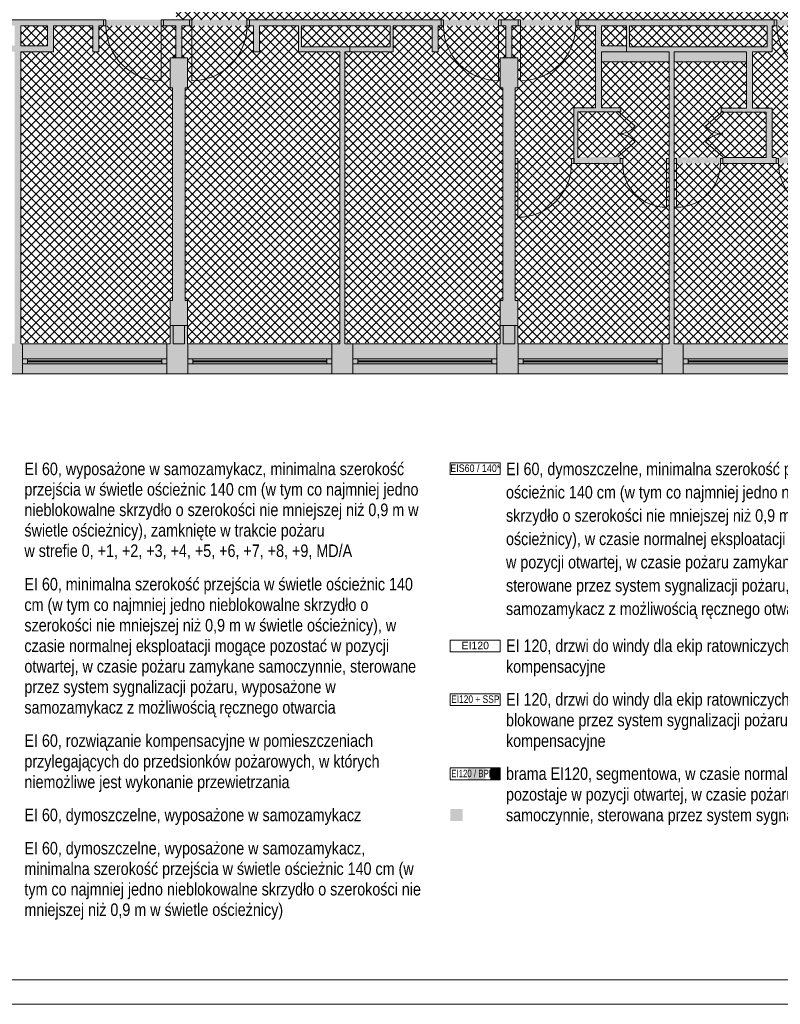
# Paper-space layout 'AP-04 STREFY POŻAROWE I EWAKUACJA - PIĘTRO 2' of a CAD drawing. Header units: millimetres. Extents: x 0 to 594, y 0 to 450.
# Tile 4 of 20: x 241 to 393, y 0 to 197. Entities that reach past the tile are written whole.
import ezdxf
from ezdxf.xclip import XClip

# ---------------------------------------------------------------- set-up
doc = ezdxf.new("R2010")
doc.units = ezdxf.units.MM
doc.header["$MEASUREMENT"] = 0
doc.header["$XCLIPFRAME"] = 0
for name, color, linetype, lineweight in [('A_Arkusz_Nr_pióra__1', 7, 'Continuous', 20), ('A_niewidoczne_Nr_pióra__1', 7, 'Continuous', 20), ('A_podkład_Nr_pióra__2', 8, 'Continuous', 13), ('A_ppoż proj_Nr_pióra__1', 7, 'Continuous', 20), ('A_ppoż proj_Nr_pióra__3', 30, 'Continuous', 13), ('A_ppoż proj_Nr_pióra__81', 2, 'Continuous', 5)]:
    doc.layers.add(name, color=color, linetype=linetype, lineweight=lineweight)
doc.layers.add('A_podkład_Nr_pióra__254', color=7, linetype='Continuous', lineweight=5, true_color=0xfdfdfd)
doc.layers.add('A_ppoż proj_Nr_pióra__151', color=7, linetype='Continuous', lineweight=5, true_color=0x65cbfe)
doc.layers.add('A_podrys', color=7, linetype='Continuous')
doc.styles.add('STYL_AUTOMATYCZNY_1', font='arial.ttf')
doc.styles.add('STYL_AUTOMATYCZNY_2', font='ARIALN.TTF')
doc.styles.add('STYL_AUTOMATYCZNY_7', font='arial.ttf', dxfattribs={"width": 0.75})
doc.styles.add('STYL_AUTOMATYCZNY_8', font='arial.ttf', dxfattribs={"width": 0.85})
doc.styles.add('STYL_AUTOMATYCZNY_9', font='arial.ttf', dxfattribs={"width": 0.8})
pattern_1 = [(45, (-1568.3366, -187.2734), (-0.9192388, 0.9192388), []), (135, (-1568.3366, -187.2734), (0.9192388, 0.9192388), [])]

# ---------------------------------------------------------------- blocks, each defined once
blk = doc.blocks.new('Rysunek_1_1', base_point=(-1568.34, -187.27))
at = {"layer": 'A_podkład_Nr_pióra__254', "linetype": 'Continuous', "lineweight": 5, "true_color": 0xfdfdfd}
h = blk.add_hatch(color=7, dxfattribs=at)
h.paths.add_polyline_path([(70.72, 355.07), (70.72, 283.67), (70.72, 257.44), (70.72, 223.5), (70.72, 195.59), (70.72, 126.07), (217.41, 126.07), (540.37, 126.07), (540.37, 196.87), (540.37, 223.5), (540.37, 257.17), (540.37, 285.62), (540.37, 355.07), (403.22, 355.07), (374.77, 355.07), (290.59, 355.07), (204.52, 355.07), (204.52, 349.07), (205.22, 349.07), (205.22, 283.67), (273.46, 283.67), (535.27, 283.67), (535.27, 260.17), (500.47, 260.17), (500.47, 263.27), (487.44, 263.27), (487.44, 260.17), (472.72, 260.17), (472.72, 263.27), (471.72, 263.27), (450.67, 263.27), (403.22, 263.27), (403.22, 219.27), (403.22, 217.47), (472.72, 217.47), (472.72, 220.5), (487.32, 220.5), (487.32, 217.4), (500.47, 217.4), (500.47, 220.5), (535.27, 220.5), (535.27, 196.88), (272.46, 196.87), (272.46, 196.88), (247.97, 196.88), (208.72, 196.88), (208.72, 196.87), (205.22, 196.87), (205.22, 192.44), (175.37, 192.44), (175.37, 196.79), (175.37, 196.87), (171.17, 196.87), (171.17, 196.79), (76.72, 196.79), (76.72, 216.77), (78.32, 216.77), (78.32, 217.97), (124.67, 217.97), (124.67, 220.5), (123.47, 220.5), (123.47, 218.77), (113.12, 218.77), (113.12, 220.5), (123.47, 220.5), (124.67, 220.5), (124.67, 223.5), (139.27, 223.5), (139.27, 219.8), (144.27, 219.8), (144.27, 223.5), (144.27, 223.92), (165.87, 223.92), (168.66, 223.92), (168.66, 219.8), (168.67, 216.57), (171.17, 216.57), (171.17, 220.5), (171.17, 224), (171.17, 225.62), (170.17, 225.62), (170.17, 225.12), (165.87, 225.12), (165.87, 234.52), (170.17, 234.52), (170.17, 232.62), (171.17, 232.62), (171.17, 236.02), (170.17, 236.02), (170.17, 235.52), (165.87, 235.52), (165.87, 256.09), (170.17, 256.09), (170.17, 250.02), (171.17, 250.02), (171.17, 283.67), (174.17, 283.67), (175.37, 283.67), (175.37, 349.07), (175.72, 349.07), (175.72, 355.07), (173.77, 355.07), (173.77, 356.17), (173.77, 357.77), (173.77, 364.12), (173.77, 373.6), (173.77, 382.62), (173.77, 383.07), (173.77, 383.87), (172.52, 383.87), (167.77, 383.87), (143.27, 383.87), (143.27, 388.37), (167.37, 388.37), (170.97, 388.37), (171.87, 388.37), (172.52, 388.37), (173.77, 388.37), (173.77, 389.62), (173.77, 396.67), (172.52, 396.67), (171.87, 396.67), (171.27, 396.67), (171.27, 390.87), (167.37, 390.87), (143.27, 390.87), (143.27, 413.87), (167.77, 413.87), (171.27, 413.87), (171.27, 412.37), (171.27, 411.57), (171.37, 411.57), (171.37, 410.47), (171.87, 410.47), (172.52, 410.47), (173.77, 410.47), (173.77, 412.37), (173.77, 415.12), (173.77, 418.17), (173.77, 419.77), (172.52, 419.77), (171.87, 419.77), (171.37, 419.77), (171.27, 419.77), (171.27, 416.37), (167.77, 416.37), (143.27, 416.37), (143.27, 439.37), (167.37, 439.37), (170.97, 439.37), (171.27, 439.37), (171.27, 433.57), (171.87, 433.57), (172.52, 433.57), (173.77, 433.57), (173.77, 439.37), (173.77, 440.62), (173.77, 441.87), (173.77, 443.37), (172.52, 443.37), (171.87, 443.37), (171.87, 442.57), (171.37, 442.57), (171.27, 442.57), (171.27, 441.87), (170.97, 441.87), (167.37, 441.87), (142.02, 441.87), (140.77, 441.87), (140.77, 440.62), (140.77, 415.12), (140.77, 389.62), (140.77, 382.62), (140.77, 381.37), (142.02, 381.37), (167.77, 381.37), (171.27, 381.37), (171.27, 373.6), (171.27, 368.36), (171.27, 364.12), (171.27, 356.17), (171.27, 355.07), (142.72, 355.07), (138.47, 355.07)])
h.paths.add_polyline_path([(76.72, 132.07), (76.72, 135.75), (76.72, 140.61), (76.72, 177.37), (96.62, 177.37), (96.62, 171.37), (107.75, 171.37), (116.51, 171.37), (124.67, 171.37), (124.67, 178.97), (140.43, 178.97), (140.43, 140.75), (139.27, 140.75), (139.27, 135.75), (139.27, 132.07)], flags=0)
h.paths.add_polyline_path([(76.72, 190.27), (76.72, 195.59), (79.62, 195.59), (79.62, 190.27)], flags=0)
h.paths.add_polyline_path([(76.72, 183.25), (76.72, 189.07), (80.82, 189.07), (80.82, 193.59), (96.62, 193.59), (96.62, 190.87), (96.82, 190.87), (96.82, 190.37), (97.82, 190.37), (97.82, 190.87), (107.27, 190.87), (108.64, 190.87), (108.64, 195.59), (123.47, 195.59), (123.47, 172.57), (117.01, 172.57), (107.25, 172.57), (97.82, 172.57), (97.82, 181.11), (97.82, 181.61), (96.82, 181.61), (96.82, 181.11), (96.62, 181.11), (96.62, 178.57), (76.72, 178.57)], flags=0)
h.paths.add_polyline_path([(76.72, 283.67), (170.17, 283.67), (170.17, 264.19), (168.68, 264.19), (168.67, 257.29), (165.87, 257.29), (144.27, 257.29), (144.27, 257.44), (144.27, 260.8), (139.27, 260.8), (139.27, 257.44), (124.67, 257.44), (124.67, 260.44), (122.82, 260.44), (122.82, 262.44), (76.72, 262.44)], flags=0)
h.paths.add_polyline_path([(121.62, 260.44), (76.72, 260.44), (76.72, 261.84), (121.62, 261.84)], flags=0)
h.paths.add_polyline_path([(121.62, 284.87), (76.72, 284.87), (76.72, 349.07), (108.02, 349.07), (108.02, 297.17), (94.42, 297.17), (94.42, 284.87), (95.62, 284.87), (95.62, 290.84), (101.22, 290.84), (101.22, 295.97), (108.02, 295.97), (108.02, 284.87), (109.22, 284.87), (109.22, 295.97), (116.82, 295.97), (116.82, 289.77), (121.62, 289.77)], flags=0)
h.paths.add_polyline_path([(112.32, 219.17), (78.32, 219.17), (78.32, 220.5), (112.32, 220.5)], flags=0)
h.paths.add_polyline_path([(95.42, 295.97), (100.22, 295.97), (100.22, 291.84), (95.42, 291.84)], flags=0)
h.paths.add_polyline_path([(97.82, 195.59), (107.44, 195.59), (107.44, 192.07), (97.82, 192.07)], flags=0)
h.paths.add_polyline_path([(122.82, 297.17), (109.22, 297.17), (109.22, 349.07), (138.47, 349.07), (139.22, 349.07), (139.22, 344.75), (139.22, 339.75), (139.27, 339.75), (139.27, 297.25), (139.22, 297.25), (139.22, 297.17), (137.27, 297.17), (137.27, 284.87), (122.82, 284.87)], flags=0)
h.paths.add_polyline_path([(117.82, 290.77), (117.82, 295.97), (121.62, 295.97), (121.62, 290.77)], flags=0)
h.paths.add_polyline_path([(139.27, 186.03), (124.67, 186.03), (124.67, 190.17), (124.67, 192.85), (129.97, 192.85), (129.97, 195.59), (149.67, 195.59), (149.67, 190.97), (149.67, 190.37), (140.47, 190.37), (139.27, 190.37), (139.27, 189.37), (144.77, 189.37), (161.07, 189.37), (161.07, 191.17), (170.57, 191.17), (174.17, 191.17), (174.17, 171.37), (169.26, 171.37), (169.26, 170.37), (174.17, 170.37), (174.17, 164.37), (174.22, 164.37), (174.22, 164.05), (175.37, 164.05), (175.37, 191.44), (205.22, 191.44), (205.22, 132.07), (175.37, 132.07), (175.37, 155.29), (174.22, 155.29), (174.22, 154.97), (174.17, 154.97), (174.17, 154.07), (174.17, 133.07), (174.17, 132.07), (142.77, 132.07), (142.77, 135.75), (142.77, 140.75), (141.63, 140.75), (141.63, 172.37), (146.87, 172.37), (146.87, 176.37), (159, 176.37), (159, 170.37), (160.5, 170.37), (160.5, 171.37), (160, 171.37), (160, 177.37), (144.77, 177.37), (142.73, 177.37), (142.73, 183.25), (142.77, 183.25), (142.77, 189.25), (139.27, 189.25)], flags=0)
h.paths.add_polyline_path([(128.97, 193.85), (124.67, 193.85), (124.67, 195.59), (128.97, 195.59)], flags=0)
h.paths.add_polyline_path([(124.67, 180.17), (124.67, 185.03), (139.27, 185.03), (139.27, 183.25), (140.43, 183.25), (140.43, 180.17)], flags=0)
h.paths.add_polyline_path([(139.22, 292.05), (138.07, 292.05), (138.07, 295.97), (139.22, 295.97)], flags=0)
h.paths.add_polyline_path([(138.47, 284.87), (138.47, 291.25), (153.75, 291.25), (153.75, 284.87)], flags=0)
h.paths.add_polyline_path([(140.47, 317.58), (140.47, 339.75), (142.72, 339.75), (142.72, 344.75), (142.72, 349.07), (174.17, 349.07), (174.17, 317.58), (150.25, 317.58)], flags=0)
h.paths.add_polyline_path([(140.47, 316.38), (152.15, 316.38), (152.15, 315.09), (151.95, 315.09), (151.95, 314.59), (152.95, 314.59), (152.95, 316.38), (163.37, 316.38), (163.37, 306.23), (164.37, 306.23), (164.37, 306.73), (164.17, 306.73), (164.17, 316.38), (174.17, 316.38), (174.17, 296.97), (164.37, 296.97), (164.37, 297.47), (163.37, 297.47), (163.37, 296.17), (170.37, 296.17), (170.37, 295.77), (170.37, 292.25), (170.37, 291.25), (170.37, 286.07), (164.95, 286.07), (164.95, 285.55), (164.95, 284.87), (154.95, 284.87), (154.95, 286.07), (154.95, 297.17), (152.95, 297.17), (152.95, 305.83), (152.35, 305.83), (151.95, 305.83), (151.95, 305.33), (152.15, 305.33), (152.15, 299.17), (140.47, 299.17)], flags=0)
h.paths.add_polyline_path([(141.63, 173.37), (141.63, 176.37), (145.87, 176.37), (145.87, 173.37)], flags=0)
h.paths.add_polyline_path([(142.72, 292.45), (142.72, 295.97), (153.95, 295.97), (153.95, 292.45)], flags=0)
h.paths.add_polyline_path([(150.67, 195.59), (160.07, 195.59), (160.07, 190.37), (150.67, 190.37)], flags=0)
h.paths.add_polyline_path([(161.07, 192.37), (161.07, 195.59), (170.17, 195.59), (170.17, 192.37)], flags=0)
h.paths.add_polyline_path([(170.97, 291.85), (170.97, 295.77), (174.17, 295.77), (174.17, 291.85)], flags=0)
h.paths.add_polyline_path([(171.17, 192.17), (171.17, 195.67), (174.17, 195.67), (174.17, 192.17)], flags=0)
h.paths.add_polyline_path([(208.72, 189.25), (206.42, 189.25), (206.42, 195.67), (210.87, 195.67), (210.87, 181.87), (206.42, 181.87), (206.42, 183.25), (208.72, 183.25)], flags=0)
h.paths.add_polyline_path([(206.42, 180.67), (212.07, 180.67), (212.07, 195.67), (224.59, 195.67), (224.59, 190.47), (225.79, 190.47), (225.79, 195.67), (233.59, 195.67), (233.59, 190.47), (240.17, 190.47), (240.17, 132.07), (217.41, 132.07), (208.72, 132.07), (208.72, 135.75), (208.72, 140.75), (206.42, 140.75)], flags=0)
h.paths.add_polyline_path([(206.42, 291.25), (208.72, 291.25), (208.72, 297.25), (206.42, 297.25), (206.42, 339.75), (208.72, 339.75), (208.72, 344.75), (208.72, 349.07), (239.77, 349.07), (239.77, 290.67), (230.92, 290.67), (230.92, 285.47), (206.42, 285.47)], flags=0)
h.paths.add_polyline_path([(248.52, 285.47), (231.52, 285.47), (231.52, 289.67), (248.52, 289.67)], flags=0)
h.paths.add_polyline_path([(234.79, 195.67), (240.17, 195.67), (240.17, 191.67), (234.79, 191.67)], flags=0)
h.paths.add_polyline_path([(249.12, 290.67), (240.97, 290.67), (240.97, 349.07), (271.22, 349.07), (271.22, 344.75), (271.22, 339.75), (271.72, 339.75), (271.72, 297.25), (271.22, 297.25), (271.22, 291.25), (272.37, 291.25), (272.37, 285.47), (258.12, 285.47), (258.12, 290.67), (256.92, 290.67), (256.92, 285.47), (249.12, 285.47)], flags=0)
h.paths.add_polyline_path([(241.37, 191.67), (241.37, 195.67), (246.75, 195.67), (246.75, 191.67)], flags=0)
h.paths.add_polyline_path([(241.37, 190.47), (247.95, 190.47), (247.95, 195.67), (255.75, 195.67), (255.75, 190.47), (256.95, 190.47), (256.95, 195.67), (272.37, 195.67), (272.37, 189.25), (271.22, 189.25), (271.22, 183.25), (271.72, 183.25), (271.72, 140.75), (271.22, 140.75), (271.22, 132.07), (241.37, 132.07)], flags=0)
h.paths.add_polyline_path([(273.57, 189.25), (273.57, 195.67), (287.91, 195.67), (287.91, 190.47), (289.11, 190.47), (289.11, 195.67), (296.91, 195.67), (296.91, 190.47), (305.17, 190.47), (305.17, 132.07), (274.72, 132.07), (274.72, 135.75), (274.72, 140.75), (274.22, 140.75), (274.22, 183.25), (274.72, 183.25), (274.72, 189.25)], flags=0)
h.paths.add_polyline_path([(287.95, 285.47), (273.57, 285.47), (273.57, 291.25), (274.72, 291.25), (274.72, 297.25), (274.22, 297.25), (274.22, 339.75), (274.72, 339.75), (274.72, 344.75), (274.72, 349.07), (290.59, 349.07), (305.27, 349.07), (305.27, 290.67), (296.95, 290.67), (296.95, 285.47), (289.15, 285.47), (289.15, 290.67), (287.95, 290.67)], flags=0)
h.paths.add_polyline_path([(297.51, 191.47), (297.51, 195.67), (315.21, 195.67), (315.21, 191.47)], flags=0)
h.paths.add_polyline_path([(297.55, 289.67), (313.55, 289.67), (313.55, 285.47), (297.55, 285.47)], flags=0)
h.paths.add_polyline_path([(306.17, 190.47), (315.81, 190.47), (315.81, 195.67), (323.61, 195.67), (323.61, 190.47), (324.81, 190.47), (324.81, 195.67), (338.37, 195.67), (338.37, 189.25), (337.22, 189.25), (337.22, 183.25), (337.72, 183.25), (337.72, 140.75), (337.22, 140.75), (337.22, 132.07), (306.17, 132.07)], flags=0)
h.paths.add_polyline_path([(306.47, 349.07), (337.22, 349.07), (337.22, 344.75), (337.22, 339.75), (337.72, 339.75), (337.72, 297.25), (337.22, 297.25), (337.22, 291.25), (338.37, 291.25), (338.37, 285.47), (323.15, 285.47), (323.15, 290.67), (321.95, 290.67), (321.95, 285.47), (314.15, 285.47), (314.15, 290.67), (306.47, 290.67)], flags=0)
h.paths.add_polyline_path([(339.57, 189.25), (339.57, 195.67), (356.27, 195.67), (356.27, 179.25), (351.97, 179.25), (351.97, 169.12), (351.48, 169.12), (351.48, 168.12), (361.71, 168.12), (361.71, 169.12), (361.21, 169.12), (361.21, 169.32), (361.17, 169.79), (360.77, 169.44), (352.99, 169.32), (352.77, 169.32), (352.77, 178.45), (360.94, 178.45), (361.32, 178.45), (361.32, 179.25), (357.47, 179.25), (357.47, 188.47), (370.97, 188.47), (370.97, 169.12), (370.47, 169.12), (370.47, 168.12), (370.97, 168.12), (370.97, 132.07), (370.08, 132.07), (340.79, 132.07), (340.72, 132.07), (340.72, 135.75), (340.72, 140.75), (340.22, 140.75), (340.22, 168.12), (340.72, 168.12), (340.72, 169.12), (340.22, 169.12), (340.22, 183.25), (340.72, 183.25), (340.72, 189.25)], flags=0)
h.paths.add_polyline_path([(352.85, 285.47), (339.57, 285.47), (339.57, 291.25), (340.72, 291.25), (340.72, 297.25), (340.22, 297.25), (340.22, 339.75), (340.72, 339.75), (340.72, 344.75), (340.72, 349.07), (341.28, 349.07), (370.08, 349.07), (370.77, 349.07), (370.77, 290.67), (361.85, 290.67), (361.85, 285.47), (354.05, 285.47), (354.05, 290.67), (352.85, 290.67)], flags=0)
h.paths.add_polyline_path([(357.47, 195.67), (362.47, 195.67), (362.47, 191.67), (357.47, 191.67)], flags=0)
h.paths.add_polyline_path([(362.45, 285.47), (362.45, 289.67), (370.77, 289.67), (370.77, 285.47)], flags=0)
h.paths.add_polyline_path([(363.07, 191.47), (363.07, 195.67), (390.57, 195.67), (390.57, 191.47)], flags=0)
h.paths.add_polyline_path([(372.6, 132.07), (371.97, 132.07), (371.97, 168.12), (372.47, 168.12), (381.23, 168.12), (392.89, 168.12), (402.65, 168.12), (403.88, 168.12), (403.88, 140.84), (405.08, 140.84), (405.08, 183.25), (406.72, 183.25), (406.72, 189.25), (405.08, 189.25), (405.08, 195.67), (419.27, 195.67), (419.27, 190.47), (420.47, 190.47), (420.47, 195.67), (428.27, 195.67), (428.27, 190.47), (437.67, 190.47), (437.67, 132.07), (435.57, 132.07), (406.72, 132.07), (406.72, 135.75), (406.72, 140.75), (403.22, 140.75), (403.22, 135.75), (403.22, 132.07), (402.6, 132.07)], flags=0)
h.paths.add_polyline_path([(381.73, 169.32), (371.97, 169.32), (371.97, 188.47), (386.47, 188.47), (386.47, 179.17), (381.42, 179.17), (381.42, 178.37), (381.45, 178.37), (390.37, 178.37), (390.37, 169.32)], flags=0)
h.paths.add_polyline_path([(371.97, 305.67), (371.97, 337.47), (403.22, 337.47), (403.22, 326.39), (403.22, 311.39), (403.22, 285.47), (371.97, 285.47), (371.97, 300.47), (389.97, 300.47), (389.97, 301.67), (378.23, 301.67), (371.97, 301.67)], flags=0)
h.paths.add_polyline_path([(387.67, 190.47), (391.57, 190.47), (391.57, 195.67), (403.88, 195.67), (403.88, 189.25), (403.22, 189.25), (403.22, 183.25), (403.88, 183.25), (403.88, 169.32), (403.15, 169.32), (392.39, 169.32), (391.57, 169.32), (391.57, 179.17), (387.67, 179.17)], flags=0)
h.paths.add_polyline_path([(404.42, 285.47), (404.42, 291.25), (406.72, 291.25), (406.72, 297.25), (406.72, 299.07), (406.72, 337.47), (406.72, 339.75), (406.72, 344.75), (406.72, 349.07), (407.17, 349.07), (436.17, 349.07), (437.07, 349.07), (437.07, 290.67), (427.67, 290.67), (427.67, 285.47), (419.87, 285.47), (419.87, 290.67), (419.27, 290.67), (419.27, 285.47)], flags=0)
h.paths.add_polyline_path([(419.87, 224.45), (409.72, 224.45), (409.72, 256.32), (419.87, 256.32), (419.87, 261.47), (433.53, 261.47), (433.53, 219.27), (419.87, 219.27)], flags=0)
h.paths.add_polyline_path([(428.27, 285.47), (428.27, 289.67), (444.75, 289.67), (444.75, 285.47)], flags=0)
h.paths.add_polyline_path([(428.87, 195.67), (446.12, 195.67), (446.12, 191.47), (428.87, 191.47)], flags=0)
h.paths.add_polyline_path([(434.33, 223.37), (434.33, 257.87), (450.67, 257.87), (450.67, 223.37), (438.67, 223.37), (438.67, 218.67), (434.33, 218.67)], flags=0)
h.paths.add_polyline_path([(434.57, 259.07), (434.57, 261.47), (440.28, 261.47), (440.28, 259.07)], flags=0)
h.paths.add_polyline_path([(438.27, 290.67), (438.27, 349.07), (469.22, 349.07), (469.22, 344.75), (469.22, 339.75), (469.77, 339.75), (469.77, 297.25), (469.22, 297.25), (469.22, 291.25), (469.77, 291.25), (469.77, 285.47), (454.35, 285.47), (454.35, 290.67), (453.15, 290.67), (453.15, 285.47), (445.35, 285.47), (445.35, 290.67)], flags=0)
h.paths.add_polyline_path([(438.87, 132.07), (438.87, 190.47), (446.72, 190.47), (446.72, 195.67), (454.52, 195.67), (454.52, 190.47), (455.72, 190.47), (455.72, 195.67), (470.77, 195.67), (470.77, 189.25), (469.22, 189.25), (469.22, 183.25), (470.77, 183.25), (470.77, 140.75), (469.22, 140.75), (469.22, 135.75), (469.22, 132.07), (468.97, 132.07), (439.77, 132.07)], flags=0)
h.paths.add_polyline_path([(450.67, 218.67), (439.87, 218.67), (439.87, 222.17), (450.67, 222.17)], flags=0)
h.paths.add_polyline_path([(441.48, 261.47), (450.67, 261.47), (450.67, 259.07), (441.48, 259.07)], flags=0)
h.paths.add_polyline_path([(451.87, 252.27), (451.87, 260.77), (458.72, 260.77), (469.22, 260.77), (469.22, 260.17), (469.22, 252.27), (468.4, 252.27), (468.4, 251.27), (468.9, 251.27), (468.9, 251.07), (469.22, 251.07), (469.22, 241.07), (457.97, 241.07), (457.97, 251.07), (459.14, 251.07), (459.14, 251.27), (459.64, 251.27), (459.64, 252.27)], flags=0)
h.paths.add_polyline_path([(451.87, 245.17), (454.77, 245.17), (454.77, 242.27), (451.87, 242.27)], flags=0)
h.paths.add_polyline_path([(451.87, 251.07), (454.77, 251.07), (454.77, 246.37), (451.87, 246.37)], flags=0)
h.paths.add_polyline_path([(469.22, 218.67), (451.87, 218.67), (451.87, 239.87), (469.22, 239.87), (469.22, 220.5)], flags=0)
h.paths.add_polyline_path([(472.72, 297.25), (470.97, 297.25), (470.97, 339.75), (472.72, 339.75), (472.72, 344.75), (472.72, 349.07), (473.37, 349.07), (473.42, 349.07), (473.42, 352.07), (502.22, 352.07), (502.22, 349.07), (503.37, 349.07), (503.37, 312.39), (501.88, 312.39), (501.88, 311.19), (503.37, 311.19), (503.37, 305.07), (499.62, 305.07), (499.62, 303.39), (496.62, 303.39), (496.62, 311.19), (497.12, 311.19), (497.12, 312.39), (485.06, 312.39), (485.06, 301.69), (485.06, 292.93), (485.06, 285.47), (470.97, 285.47), (470.97, 291.25), (472.72, 291.25)], flags=0)
h.paths.add_polyline_path([(471.97, 140.75), (471.97, 163.03), (472.58, 163.03), (472.58, 164.23), (471.97, 164.23), (471.97, 183.25), (472.72, 183.25), (472.72, 189.25), (471.97, 189.25), (471.97, 195.67), (483.8, 195.67), (483.8, 176.37), (503.37, 176.37), (503.37, 164.23), (482.58, 164.23), (482.58, 163.03), (487.97, 163.03), (487.97, 162.53), (488.97, 162.53), (488.97, 163.03), (503.37, 163.03), (503.37, 153.07), (488.57, 153.07), (488.57, 153.27), (488.97, 153.27), (488.97, 153.77), (487.97, 153.77), (487.97, 152.47), (490.27, 152.47), (490.27, 151.97), (491.27, 151.97), (491.27, 152.47), (501.37, 152.47), (501.37, 142.47), (490.87, 142.47), (490.87, 142.71), (491.27, 142.71), (491.27, 143.21), (490.27, 143.21), (490.27, 141.49), (491.27, 141.49), (491.27, 141.99), (490.87, 141.99), (490.87, 142.07), (501.37, 142.07), (501.37, 132.07), (490.87, 132.07), (490.87, 132.23), (491.27, 132.23), (491.27, 132.73), (490.27, 132.73), (490.27, 132.07), (472.72, 132.07), (472.72, 135.75), (472.72, 140.75)], flags=0)
h.paths.add_polyline_path([(495.27, 177.57), (484.8, 177.57), (484.8, 195.67), (495.27, 195.67), (495.27, 193.67), (495.27, 190.47), (495.47, 190.47), (495.47, 189.97), (496.47, 189.97), (496.47, 190.47), (512.57, 190.47), (513.57, 190.47), (513.57, 191.47), (513.57, 195.67), (524.01, 195.67), (524.01, 178.17), (523.51, 178.17), (523.51, 177.17), (524.01, 177.17), (524.01, 162.77), (504.57, 162.77), (504.57, 172.77), (514.77, 172.77), (514.77, 177.57), (514.75, 177.57), (514.75, 178.17), (496.47, 178.17), (496.47, 181.21), (495.47, 181.21), (495.47, 180.71), (495.27, 180.71)], flags=0)
h.paths.add_polyline_path([(486.26, 285.47), (486.26, 311.19), (495.42, 311.19), (495.42, 302.19), (497.62, 302.19), (497.62, 290.67), (495.27, 290.67), (495.27, 285.47)], flags=0)
h.paths.add_polyline_path([(488.32, 218.4), (488.32, 220.5), (499.47, 220.5), (499.47, 218.4)], flags=0)
h.paths.add_polyline_path([(488.44, 262.27), (499.47, 262.27), (499.47, 260.17), (488.44, 260.17)], flags=0)
h.paths.add_polyline_path([(496.07, 289.67), (512.87, 289.67), (512.87, 285.47), (496.07, 285.47)], flags=0)
h.paths.add_polyline_path([(496.27, 191.47), (496.27, 195.67), (512.57, 195.67), (512.57, 191.47)], flags=0)
h.paths.add_polyline_path([(502.82, 303.87), (520.77, 303.87), (520.77, 308.47), (519.57, 308.47), (504.57, 308.47), (504.57, 323.47), (519.57, 323.47), (521.64, 323.47), (521.64, 324.67), (508.57, 324.67), (508.57, 334.11), (504.57, 334.11), (504.57, 349.07), (505.87, 349.07), (535.22, 349.07), (535.22, 344.75), (535.22, 339.75), (535.22, 297.25), (535.22, 291.25), (535.27, 291.25), (535.27, 285.62), (535.27, 285.47), (513.87, 285.47), (513.87, 290.67), (512.87, 290.67), (502.82, 290.67)], flags=0)
h.paths.add_polyline_path([(507.57, 324.67), (504.57, 324.67), (504.57, 326.17), (507.57, 326.17)], flags=0)
h.paths.add_polyline_path([(504.57, 331.07), (504.57, 333.11), (507.57, 333.11), (507.57, 331.07)], flags=0)
h.paths.add_polyline_path([(504.57, 327.17), (504.57, 330.47), (507.97, 330.47), (507.97, 327.17)], flags=0)
h.paths.add_polyline_path([(519.77, 304.87), (504.57, 304.87), (504.57, 307.47), (519.77, 307.47)], flags=0)
h.paths.add_polyline_path([(513.77, 173.77), (504.57, 173.77), (504.57, 176.57), (513.77, 176.57)], flags=0)
h.paths.add_polyline_path([(504.57, 155.77), (507.97, 155.77), (507.97, 161.57), (524.61, 161.57), (524.61, 195.67), (535.27, 195.67), (535.27, 161.57), (535.27, 132.07), (507.97, 132.07), (504.57, 132.07)], flags=0)
at = {"layer": 'A_ppoż proj_Nr_pióra__151', "linetype": 'Continuous', "lineweight": 5, "true_color": 0x65cbfe}
h = blk.add_hatch(dxfattribs=at)
h.set_pattern_fill('bloczki_betonowe_0001', color=151, style=0, pattern_type=2)
h.set_pattern_definition(pattern_1)
h.paths.add_polyline_path([(470.72, 283.67), (272.46, 283.67), (272.46, 260), (298.87, 260), (298.87, 262.07), (298.87, 263.27), (372.97, 263.27), (374.17, 263.27), (374.17, 217.47), (372.97, 217.47), (298.87, 217.47), (298.87, 218.67), (298.87, 220.27), (272.46, 220.27), (272.46, 196.87), (535.27, 196.87), (535.27, 220.5), (500.47, 220.5), (500.47, 217.4), (487.32, 217.4), (487.32, 220.5), (472.72, 220.5), (472.72, 217.47), (471.02, 217.47), (403.22, 217.47), (403.22, 219.27), (403.22, 261.47), (403.22, 263.27), (470.72, 263.27)])
h = blk.add_hatch(dxfattribs=at)
h.set_pattern_fill('bloczki_betonowe_0001', color=151, style=0, pattern_type=2)
h.set_pattern_definition(pattern_1)
h.paths.add_polyline_path([(241.37, 132.25), (271.22, 132.25), (271.22, 140.75), (271.72, 140.75), (271.72, 183.25), (271.22, 183.25), (271.22, 189.25), (272.37, 189.25), (272.37, 195.67), (256.95, 195.67), (256.95, 190.47), (255.75, 190.47), (255.75, 195.67), (247.95, 195.67), (247.95, 190.47), (241.37, 190.47)])
h = blk.add_hatch(dxfattribs=at)
h.set_pattern_fill('bloczki_betonowe_0001', color=151, style=0, pattern_type=2)
h.set_pattern_definition(pattern_1)
h.paths.add_polyline_path([(241.37, 195.67), (241.37, 191.67), (246.75, 191.67), (246.75, 195.67)])
h = blk.add_hatch(dxfattribs=at)
h.set_pattern_fill('bloczki_betonowe_0001', color=151, style=0, pattern_type=2)
h.set_pattern_definition(pattern_1)
h.paths.add_polyline_path([(273.57, 195.67), (273.57, 189.25), (274.72, 189.25), (274.72, 183.25), (274.22, 183.25), (274.22, 140.75), (274.72, 140.75), (274.72, 135.75), (274.72, 132.25), (305.17, 132.25), (305.17, 190.47), (296.91, 190.47), (296.91, 195.67), (289.11, 195.67), (289.11, 190.47), (287.91, 190.47), (287.91, 195.67)])
h = blk.add_hatch(dxfattribs=at)
h.set_pattern_fill('bloczki_betonowe_0001', color=151, style=0, pattern_type=2)
h.set_pattern_definition(pattern_1)
h.paths.add_polyline_path([(297.51, 191.47), (315.21, 191.47), (315.21, 195.67), (297.51, 195.67)])
h = blk.add_hatch(dxfattribs=at)
h.set_pattern_fill('bloczki_betonowe_0001', color=151, style=0, pattern_type=2)
h.set_pattern_definition(pattern_1)
h.paths.add_polyline_path([(315.81, 190.47), (306.17, 190.47), (306.17, 132.25), (337.22, 132.25), (337.22, 140.75), (337.72, 140.75), (337.72, 183.25), (337.22, 183.25), (337.22, 189.25), (338.37, 189.25), (338.37, 195.67), (324.81, 195.67), (324.81, 190.47), (323.61, 190.47), (323.61, 195.67), (315.81, 195.67)])
h = blk.add_hatch(dxfattribs=at)
h.set_pattern_fill('bloczki_betonowe_0001', color=151, style=0, pattern_type=2)
h.set_pattern_definition(pattern_1)
h.paths.add_polyline_path([(339.57, 189.25), (340.72, 189.25), (340.72, 183.25), (340.22, 183.25), (340.22, 169.12), (340.72, 169.12), (340.72, 168.12), (340.22, 168.12), (340.22, 140.75), (340.72, 140.75), (340.72, 135.75), (340.72, 132.25), (370.97, 132.25), (370.97, 168.12), (370.47, 168.12), (370.47, 169.12), (370.97, 169.12), (370.97, 188.47), (357.47, 188.47), (357.47, 179.25), (361.32, 179.25), (361.32, 178.45), (360.94, 178.45), (352.77, 178.45), (352.77, 169.32), (352.99, 169.32), (360.77, 169.44), (361.17, 169.79), (361.21, 169.32), (361.21, 169.12), (361.71, 169.12), (361.71, 168.12), (351.48, 168.12), (351.48, 169.12), (351.97, 169.12), (351.97, 179.25), (356.27, 179.25), (356.27, 195.67), (339.57, 195.67)])
h = blk.add_hatch(dxfattribs=at)
h.set_pattern_fill('bloczki_betonowe_0001', color=151, style=0, pattern_type=2)
h.set_pattern_definition(pattern_1)
h.paths.add_polyline_path([(357.47, 191.67), (362.47, 191.67), (362.47, 195.67), (357.47, 195.67)])
h = blk.add_hatch(dxfattribs=at)
h.set_pattern_fill('bloczki_betonowe_0001', color=151, style=0, pattern_type=2)
h.set_pattern_definition(pattern_1)
h.paths.add_polyline_path([(390.57, 195.67), (363.07, 195.67), (363.07, 191.47), (390.57, 191.47)])
h = blk.add_hatch(dxfattribs=at)
h.set_pattern_fill('bloczki_betonowe_0001', color=151, style=0, pattern_type=2)
h.set_pattern_definition(pattern_1)
h.paths.add_polyline_path([(372.47, 168.12), (371.97, 168.12), (371.97, 132.25), (403.22, 132.25), (403.22, 135.75), (403.22, 140.75), (406.72, 140.75), (406.72, 135.75), (406.72, 132.25), (437.67, 132.25), (437.67, 190.47), (428.27, 190.47), (428.27, 195.67), (420.47, 195.67), (420.47, 190.47), (419.27, 190.47), (419.27, 195.67), (405.08, 195.67), (405.08, 189.25), (406.72, 189.25), (406.72, 183.25), (405.08, 183.25), (405.08, 140.84), (403.88, 140.84), (403.88, 168.12), (402.65, 168.12), (392.89, 168.12), (381.23, 168.12)])
h = blk.add_hatch(dxfattribs=at)
h.set_pattern_fill('bloczki_betonowe_0001', color=151, style=0, pattern_type=2)
h.set_pattern_definition(pattern_1)
h.paths.add_polyline_path([(387.67, 179.17), (391.57, 179.17), (391.57, 169.32), (392.39, 169.32), (403.15, 169.32), (403.88, 169.32), (403.88, 183.25), (403.22, 183.25), (403.22, 189.25), (403.88, 189.25), (403.88, 195.67), (391.57, 195.67), (391.57, 190.47), (387.67, 190.47)])
h = blk.add_hatch(dxfattribs=at)
h.set_pattern_fill('bloczki_betonowe_0001', color=151, style=0, pattern_type=2)
h.set_pattern_definition(pattern_1)
h.paths.add_polyline_path([(371.97, 188.47), (371.97, 169.32), (381.73, 169.32), (390.37, 169.32), (390.37, 178.37), (381.45, 178.37), (381.42, 178.37), (381.42, 179.17), (386.47, 179.17), (386.47, 188.47)])
at = {"layer": 'A_ppoż proj_Nr_pióra__81', "linetype": 'Continuous', "lineweight": 0, "true_color": 0x3f3f00}
blk.add_hatch(color=48, dxfattribs=at).paths.add_polyline_path([(206.47, 195.67), (540.37, 195.67), (540.37, 196.87), (206.47, 196.87)])
at = {"layer": 'A_podkład_Nr_pióra__2', "color": 8, "linetype": 'Continuous', "lineweight": 13}
for p, q in [((257.91, 196.87), (224.07, 196.87)), ((241.37, 195.67), (246.75, 195.67)), ((241.37, 191.67), (241.37, 195.67)), ((246.75, 195.67), (246.75, 191.67)), ((255.75, 195.67), (247.95, 195.67)), ((247.95, 190.47), (247.95, 195.67)), ((255.75, 190.47), (255.75, 195.67)), ((256.95, 195.67), (258.41, 195.67)), ((256.95, 190.47), (256.95, 195.67)), ((257.91, 195.67), (257.91, 196.87)), ((257.91, 196.82), (258.41, 196.82)), ((258.41, 196.82), (258.41, 195.67)), ((269.41, 184.67), (269.41, 196.82)), ((269.41, 196.82), (269.91, 196.82)), ((269.41, 195.67), (272.37, 195.67)), ((269.91, 195.67), (269.91, 196.87)), ((275.1, 196.87), (269.91, 196.87)), ((272.37, 195.67), (272.37, 189.25)), ((273.57, 189.25), (273.57, 195.67)), ((273.57, 195.67), (275.6, 195.67)), ((275.1, 195.67), (275.1, 196.87)), ((275.6, 196.82), (275.1, 196.82)), ((275.6, 184.67), (275.6, 196.82)), ((287.1, 196.82), (286.6, 196.82)), ((286.6, 196.82), (286.6, 195.67)), ((286.6, 195.67), (287.91, 195.67)), ((287.1, 195.67), (287.1, 196.87)), ((325.39, 196.87), (287.1, 196.87)), ((287.91, 195.67), (287.91, 190.47)), ((289.11, 195.67), (296.91, 195.67)), ((289.11, 190.47), (289.11, 195.67)), ((296.91, 190.47), (296.91, 195.67)), ((297.51, 195.67), (315.21, 195.67)), ((297.51, 191.47), (297.51, 195.67)), ((315.21, 195.67), (315.21, 191.47)), ((323.61, 195.67), (315.81, 195.67)), ((315.81, 190.47), (315.81, 195.67)), ((323.61, 190.47), (323.61, 195.67)), ((324.81, 195.67), (325.89, 195.67)), ((324.81, 190.47), (324.81, 195.67)), ((325.39, 195.67), (325.39, 196.87)), ((325.39, 196.82), (325.89, 196.82)), ((325.89, 196.82), (325.89, 195.67)), ((336.89, 184.67), (336.89, 196.82)), ((336.89, 196.82), (337.39, 196.82)), ((336.89, 195.67), (338.37, 195.67)), ((337.39, 195.67), (337.39, 196.87)), ((340.81, 196.87), (337.39, 196.87)), ((338.37, 195.67), (338.37, 189.25)), ((339.57, 189.25), (339.57, 195.67)), ((339.57, 195.67), (341.31, 195.67)), ((340.81, 195.67), (340.81, 196.87)), ((341.31, 196.82), (340.81, 196.82)), ((341.31, 184.67), (341.31, 196.82)), ((352.81, 196.82), (352.31, 196.82)), ((352.31, 196.82), (352.31, 195.67)), ((352.31, 195.67), (356.27, 195.67)), ((352.81, 195.67), (352.81, 196.87)), ((392.01, 196.87), (352.81, 196.87)), ((356.27, 195.67), (356.27, 179.25)), ((357.47, 195.67), (362.47, 195.67)), ((357.47, 191.67), (357.47, 195.67)), ((362.47, 195.67), (362.47, 191.47)), ((363.07, 191.47), (363.07, 195.67)), ((363.07, 195.67), (390.57, 195.67)), ((390.57, 195.67), (390.57, 191.47)), ((391.57, 195.67), (392.51, 195.67)), ((391.57, 190.47), (391.57, 195.67)), ((392.01, 195.67), (392.01, 196.87)), ((392.01, 196.82), (392.51, 196.82)), ((392.51, 196.82), (392.51, 195.67)), ((246.75, 191.67), (241.37, 191.67)), ((315.21, 191.47), (297.51, 191.47)), ((307.17, 190.47), (307.17, 191.47)), ((362.47, 191.67), (357.47, 191.67)), ((362.47, 191.47), (362.47, 190.47)), ((390.57, 191.47), (363.07, 191.47)), ((241.37, 132.07), (241.37, 190.47)), ((241.37, 190.47), (247.95, 190.47)), ((255.75, 190.47), (256.95, 190.47)), ((271.22, 189.25), (271.22, 183.25)), ((274.72, 189.25), (271.22, 189.25)), ((274.72, 183.25), (274.72, 189.25)), ((287.91, 190.47), (289.11, 190.47)), ((296.91, 190.47), (305.17, 190.47)), ((305.17, 190.47), (305.17, 132.07)), ((306.17, 132.07), (306.17, 190.47)), ((306.17, 190.47), (315.81, 190.47)), ((323.61, 190.47), (324.81, 190.47)), ((337.22, 189.25), (337.22, 183.25)), ((340.72, 189.25), (337.22, 189.25)), ((340.72, 183.25), (340.72, 189.25)), ((357.47, 190.47), (370.97, 190.47)), ((357.47, 179.25), (357.47, 190.47)), ((370.97, 190.47), (370.97, 132.07)), ((371.97, 190.47), (386.47, 190.47)), ((371.97, 169.32), (371.97, 190.47)), ((386.47, 190.47), (386.47, 179.17)), ((387.67, 190.47), (391.57, 190.47)), ((387.67, 179.17), (387.67, 190.47)), ((357.47, 188.47), (370.97, 188.47)), ((371.97, 188.47), (386.47, 188.47)), ((271.22, 183.25), (271.72, 183.25)), ((271.72, 183.25), (271.72, 140.75)), ((274.22, 140.75), (274.22, 183.25)), ((274.22, 183.25), (274.72, 183.25)), ((337.22, 183.25), (337.72, 183.25)), ((337.72, 183.25), (337.72, 140.75)), ((340.22, 140.75), (340.22, 183.25)), ((340.22, 183.25), (340.72, 183.25)), ((356.27, 179.25), (351.97, 179.25)), ((351.97, 179.25), (351.97, 168.12)), ((361.32, 179.25), (357.47, 179.25)), ((361.32, 178.45), (361.32, 179.25)), ((386.47, 179.17), (381.42, 179.17)), ((381.42, 179.17), (381.42, 178.37)), ((391.57, 179.17), (387.67, 179.17)), ((391.57, 169.32), (391.57, 179.17)), ((352.77, 178.45), (361.32, 178.45)), ((352.77, 169.32), (352.77, 178.45)), ((360.77, 178.6), (364.23, 175.6)), ((381.72, 178.6), (378.26, 175.6)), ((381.42, 178.37), (390.37, 178.37)), ((390.37, 178.37), (390.37, 169.32)), ((360.77, 169.44), (364.23, 172.44)), ((381.72, 169.44), (378.26, 172.44)), ((352.99, 169.32), (352.77, 169.32)), ((361.21, 168.12), (361.21, 169.32)), ((390.37, 169.32), (381.73, 169.32)), ((392.39, 169.32), (391.57, 169.32)), ((340.72, 169.12), (340.22, 169.12)), ((340.22, 168.12), (340.72, 168.12)), ((340.72, 157.36), (340.72, 169.12)), ((351.98, 169.12), (351.48, 169.12)), ((351.48, 169.12), (351.48, 168.12)), ((361.71, 168.12), (351.48, 168.12)), ((351.98, 168.12), (351.98, 169.12)), ((361.21, 169.12), (361.71, 169.12)), ((361.71, 169.12), (361.71, 168.12)), ((370.47, 159.36), (370.47, 169.12)), ((370.47, 169.12), (370.97, 169.12)), ((370.97, 168.12), (370.47, 168.12)), ((371.97, 132.07), (371.97, 169.12)), ((372.47, 169.12), (371.97, 169.12)), ((371.97, 168.12), (372.47, 168.12)), ((372.47, 159.36), (372.47, 169.12)), ((381.73, 169.12), (381.23, 169.12)), ((381.23, 169.12), (381.23, 168.12)), ((381.23, 168.12), (392.89, 168.12)), ((381.73, 168.12), (381.73, 169.12)), ((392.39, 169.12), (392.89, 169.12)), ((392.39, 168.12), (392.39, 169.12)), ((392.89, 169.12), (392.89, 168.12)), ((271.72, 140.75), (271.22, 140.75)), ((271.22, 132.07), (271.22, 140.75)), ((274.72, 140.75), (274.22, 140.75)), ((274.72, 132.07), (274.72, 140.75)), ((337.72, 140.75), (337.22, 140.75)), ((337.22, 132.07), (337.22, 140.75)), ((340.72, 140.75), (340.22, 140.75)), ((340.72, 132.07), (340.72, 140.75)), ((271.22, 135.75), (274.72, 135.75)), ((271.82, 132.07), (271.82, 135.75)), ((274.12, 135.75), (274.12, 132.07)), ((274.72, 132.07), (274.72, 135.75)), ((337.22, 135.75), (340.72, 135.75)), ((337.82, 132.07), (337.82, 135.75)), ((340.12, 135.75), (340.12, 132.07)), ((340.72, 132.07), (340.72, 135.75)), ((271.22, 132.07), (241.37, 132.07)), ((241.75, 132.07), (241.75, 126.07)), ((270.55, 132.07), (270.55, 126.07)), ((274.12, 132.07), (271.82, 132.07)), ((305.17, 132.07), (274.72, 132.07)), ((274.75, 132.07), (274.75, 126.07)), ((303.55, 132.07), (303.55, 126.07)), ((337.22, 132.07), (306.17, 132.07)), ((307.75, 132.07), (307.75, 126.07)), ((336.55, 132.07), (336.55, 126.07)), ((340.12, 132.07), (337.82, 132.07)), ((340.79, 132.07), (340.72, 132.07)), ((340.79, 132.07), (340.79, 126.07)), ((340.79, 132.07), (370.08, 132.07)), ((369.59, 132.07), (369.59, 126.07)), ((370.97, 132.07), (370.08, 132.07)), ((372.6, 132.07), (371.97, 132.07)), ((372.6, 132.07), (402.6, 132.07)), ((373.8, 132.07), (373.8, 126.07)), ((270.55, 129.07), (241.75, 129.07)), ((270.55, 128.07), (241.75, 128.07)), ((242.75, 128.07), (242.75, 129.07)), ((269.55, 128.67), (242.75, 128.67)), ((269.55, 128.47), (242.75, 128.47)), ((269.55, 128.07), (269.55, 129.07)), ((303.55, 129.07), (274.75, 129.07)), ((303.55, 128.07), (274.75, 128.07)), ((275.75, 128.07), (275.75, 129.07)), ((302.55, 128.67), (275.75, 128.67)), ((302.55, 128.47), (275.75, 128.47)), ((302.55, 128.07), (302.55, 129.07)), ((336.55, 129.07), (307.75, 129.07)), ((336.55, 128.07), (307.75, 128.07)), ((308.75, 128.07), (308.75, 129.07)), ((335.55, 128.67), (308.75, 128.67)), ((335.55, 128.47), (308.75, 128.47)), ((335.55, 128.07), (335.55, 129.07)), ((369.59, 129.07), (340.79, 129.07)), ((369.59, 128.07), (340.79, 128.07)), ((341.79, 128.07), (341.79, 129.07)), ((368.59, 128.67), (341.79, 128.67)), ((368.59, 128.47), (341.79, 128.47)), ((368.59, 128.07), (368.59, 129.07)), ((373.8, 129.07), (402.6, 129.07)), ((373.8, 128.07), (402.6, 128.07)), ((374.8, 128.07), (374.8, 129.07)), ((374.8, 128.67), (401.6, 128.67)), ((374.8, 128.47), (401.6, 128.47)), ((70.72, 126.07), (340.79, 126.07)), ((340.79, 126.07), (370.08, 126.07)), ((370.08, 126.07), (372.6, 126.07)), ((402.6, 126.07), (372.6, 126.07))]:
    blk.add_line(p, q, dxfattribs=at)
for centre, radius, start, end in [((269.41, 195.67), 11, 180, 270), ((275.6, 195.67), 11, 270, 0), ((336.89, 195.67), 11, 180, 270), ((341.31, 195.67), 11, 270, 0), ((402.51, 195.67), 10, 180, 270), ((360.77, 178.6), 4.58, 270, 319.1053), ((381.72, 178.6), 4.58, 220.8947, 270), ((360.77, 169.44), 4.58, 40.8947, 90), ((381.72, 169.44), 4.58, 90, 139.1053), ((340.72, 168.12), 10.76, 270, 0), ((370.47, 168.12), 8.76, 180, 270), ((372.47, 168.12), 8.76, 270, 0), ((402.65, 168.12), 9.76, 180, 270)]:
    blk.add_arc(centre, radius, start, end, dxfattribs=at)

psp = doc.layouts.new('AP-04 STREFY POŻAROWE I EWAKUACJA - PIĘTRO 2')

# ---------------------------------------------------------------- hatches: boundary and pattern name
at = {"layer": 'A_ppoż proj_Nr_pióra__3', "linetype": 'Continuous', "lineweight": 0, "true_color": 0x3f2000}
for points in [[(330.73, 44.9), (334.23, 44.9), (334.23, 47.26), (330.73, 47.26)], [(335.23, 44.9), (337.23, 44.9), (337.23, 47.26), (335.23, 47.26)], [(327.25, 36.66), (329.73, 36.66), (329.73, 39.02), (327.25, 39.02)]]:
    psp.add_hatch(color=38, dxfattribs=at).paths.add_polyline_path(points)

# ---------------------------------------------------------------- linework, layer by layer
at = {"layer": 'A_Arkusz_Nr_pióra__1', "color": 7, "linetype": 'Continuous', "lineweight": 20}
psp.add_line((589.1, 4.9), (29.9, 4.9), dxfattribs=at)
at = {"layer": 'A_Arkusz_Nr_pióra__1', "color": 7, "linetype": 'Continuous', "lineweight": 20, "flags": 128}
psp.add_lwpolyline([(0, 450), (594, 450), (594, 0), (0, 0)], close=True, dxfattribs=at)
at = {"layer": 'A_ppoż proj_Nr_pióra__1', "color": 7, "linetype": 'Continuous', "lineweight": 20, "flags": 128}
for points in [[(327.25, 108.29), (337.23, 108.29), (337.23, 105.93), (327.25, 105.93)], [(327.25, 72.84), (337.23, 72.84), (337.23, 70.49), (327.25, 70.49)], [(327.25, 62.11), (337.23, 62.11), (337.23, 59.75), (327.25, 59.75)], [(327.25, 47.26), (337.23, 47.26), (337.23, 44.9), (327.25, 44.9)]]:
    psp.add_lwpolyline(points, close=True, dxfattribs=at)

# ---------------------------------------------------------------- block references
at = {"layer": 'A_podrys', "color": 37, "linetype": 'Continuous', "lineweight": 5, "true_color": 0x656532}
ref = psp.add_blockref('Rysunek_1_1', (-1568.34, -187.27), dxfattribs=at)
XClip(ref).set_block_clipping_path([(49.3481679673, 105.4493491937), (589.1, 445.1)])

# ---------------------------------------------------------------- texts
at = {"layer": 'A_niewidoczne_Nr_pióra__1', "color": 7, "linetype": 'Continuous', "lineweight": 20, "char_height": 2.5, "width": 79.714, "attachment_point": 4, "style": 'STYL_AUTOMATYCZNY_2'}
for s, insert, line_spacing_factor in [('\\A1;{\\pql;\\fArial Narrow|b0|i0|c238|p0;\\W1.000000;EI 60, dymoszczelne, minimalna szerokość przejścia w świetle ościeżnic 140 cm (w tym co najmniej jedno nieblokowalne skrzydło o szerokości nie mniejszej niż 0,9 m w świetle ościeżnicy), w czasie normalnej eksploatacji mogące pozostać w pozycji otwartej, w czasie pożaru zamykane samoczynnie, sterowane przez system sygnalizacji pożaru, wyposażone w samozamykacz z możliwością ręcznego otwarcia}', (338.38, 92.69), 1.11798), ('\\A1;{\\pql;\\fArial Narrow|b0|i0|c238|p0;\\W1.000000;EI 60, wyposażone w samozamykacz, minimalna szerokość przejścia w świetle ościeżnic 140 cm (w tym co najmniej jedno nieblokowalne skrzydło o szerokości nie mniejszej niż 0,9 m w świetle ościeżnicy), zamknięte w trakcie pożaru \\P\\pql;\\fArial Narrow|b0|i0|c238|p0;\\W1.000000;w strefie 0, +1, +2, +3, +4, +5, +6, +7, +8, +9, MD/A}', (242.1, 98.64), 0.98157), ('\\A1;{\\pql;\\fArial Narrow|b0|i0|c238|p0;\\W1.000000;EI 60, minimalna szerokość przejścia w świetle ościeżnic 140 cm (w tym co najmniej jedno nieblokowalne skrzydło o szerokości nie mniejszej niż 0,9 m w świetle ościeżnicy), w czasie normalnej eksploatacji mogące pozostać w pozycji otwartej, w czasie pożaru zamykane samoczynnie, sterowane przez system sygnalizacji pożaru, wyposażone w samozamykacz z możliwością ręcznego otwarcia}', (242.1, 71.31), 0.985068), ('\\A1;{\\pql;\\fArial Narrow|b0|i0|c238|p0;\\W1.000000;EI 120, drzwi do windy dla ekip ratowniczych, rozwiązanie kompensacyjne}', (338.38, 69.25), 0.996916), ('\\A1;{\\pql;\\fArial Narrow|b0|i0|c238|p0;\\W1.000000;EI 120, drzwi do windy dla ekip ratowniczych, podczas pożaru blokowane przez system sygnalizacji pożaru, rozwiązanie kompensacyjne}', (338.38, 56.46), 0.992557), ('\\A1;{\\pql;\\fArial Narrow|b0|i0|c238|p0;\\W1.000000;EI 60, rozwiązanie kompensacyjne w pomieszczeniach przylegających do przedsionków pożarowych, w których niemożliwe jest wykonanie przewietrzania}', (242.1, 48.22), 0.990764), ('\\A1;{\\pql;\\fArial Narrow|b0|i0|c238|p0;\\W1.000000;brama EI120, segmentowa, w czasie normalnej eksploatacji pozostaje w pozycji otwartej, w czasie pożaru zamykana samoczynnie, sterowana przez system sygnalizacji pożaru}', (338.38, 41.61), 0.992557), ('\\A1;{\\pql;\\fArial Narrow|b0|i0|c238|p0;\\W1.000000;EI 60, dymoszczelne, wyposażone w samozamykacz, minimalna szerokość przejścia w świetle ościeżnic 140 cm (w tym co najmniej jedno nieblokowalne skrzydło o szerokości nie mniejszej niż 0,9 m w świetle ościeżnicy)}', (242.1, 24.69), 0.983216)]:
    psp.add_mtext(s, dxfattribs=dict(at, insert=insert, line_spacing_factor=line_spacing_factor))
at = {"layer": 'A_niewidoczne_Nr_pióra__1', "color": 7, "linetype": 'Continuous', "lineweight": 20, "insert": (242.1, 37.49), "char_height": 2.5, "attachment_point": 4, "style": 'STYL_AUTOMATYCZNY_2'}
psp.add_mtext('\\A1;{\\pql;\\fArial Narrow|b0|i0|c238|p0;\\W1.000000;EI 60, dymoszczelne, wyposażone w samozamykacz}', dxfattribs=at)
at = {"layer": 'A_ppoż proj_Nr_pióra__1', "color": 7, "linetype": 'Continuous', "lineweight": 20, "char_height": 1.5, "attachment_point": 5}
for s, insert, style in [('\\A1;{\\pqc;\\fArial|b0|i0|c238|p0;\\W0.850000;EIS60 / 140*}', (332.24, 107.18), 'STYL_AUTOMATYCZNY_8'), ('\\A1;{\\pqc;\\fArial|b0|i0|c238|p0;\\W1.000000;EI120}', (332.24, 71.74), 'STYL_AUTOMATYCZNY_1'), ('\\A1;{\\pqc;\\fArial|b0|i0|c238|p0;\\W0.800000;EI120 + SSP}', (332.24, 61), 'STYL_AUTOMATYCZNY_9'), ('\\A1;{\\pqc;\\fArial|b0|i0|c238|p0;\\W0.750000;EI120 / BPPS}', (332.24, 46.15), 'STYL_AUTOMATYCZNY_7')]:
    psp.add_mtext(s, dxfattribs=dict(at, insert=insert, style=style))

doc.saveas('drawing.dxf')
